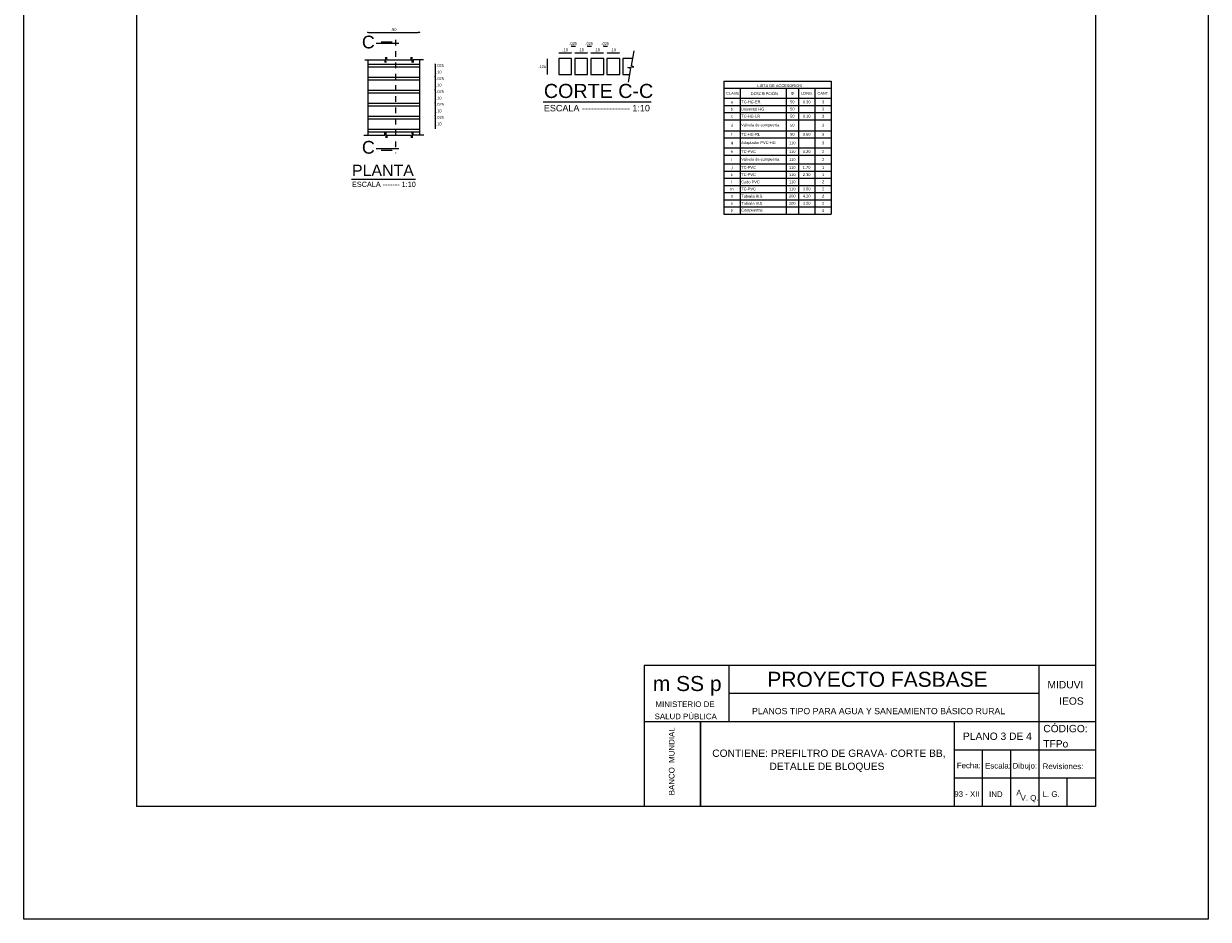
# Model space of a CAD drawing. Header units: metres. Extents: x 1959 to 4131, y 3282 to 4313.
# Tile 4 of 256: x 1984 to 2005, y 4281 to 4296. Entities that reach past the tile are written whole.
import ezdxf
from ezdxf.enums import TextEntityAlignment as Align

# ---------------------------------------------------------------- set-up
doc = ezdxf.new("R2010")
doc.units = ezdxf.units.M
doc.linetypes.add('ACAD_ISO04W100', pattern=[30, 24, -3, 0, -3])
doc.layers.add('Dibujo', color=7, linetype='Continuous')
doc.styles.add('Annotative', font='arial.ttf')
doc.styles.get("Standard").update_dxf_attribs({"font": 'arial.ttf'})
doc.dimstyles.new('gestion', dxfattribs={"dimscale": 0, "dimtxt": 0.025, "dimasz": 0.025, "dimexe": 0.02, "dimexo": 0.07, "dimgap": 0.01, "dimtad": 2, "dimtih": 1, "dimtoh": 1, "dimzin": 0, "dimdsep": 46, "dimtxsty": 'Standard', "dimblk": 'DOT', "dimcen": 0, "dimse1": 1, "dimse2": 1, "dimadec": 0, "dimazin": 0, "dimtm": 1e-09, "dimtfac": 1, "dimtix": 1, "dimtmove": 1, "dimatfit": 0, "dimldrblk": 'DOTSMALL', "dimfxl": 1, "dimtolj": 1, "dimtzin": 0, "dimarcsym": 2})

# ---------------------------------------------------------------- blocks, each defined once
blk = doc.blocks.new('_Dot')
at = {"color": 0, "linetype": 'ByBlock', "lineweight": -2}
blk.add_line((-0.5, 0), (-1, 0), dxfattribs=at)
at = {"color": 0, "linetype": 'ByBlock', "const_width": 0.5}
blk.add_lwpolyline([(-0.25, 0, 1), (0.25, 0, 1)], format="xyb", close=True, dxfattribs=at)
blk = doc.blocks.new('*D391')
at = {"color": 0, "lineweight": -2, "transparency": 16777216}
blk.add_line((1989.773, 4296.227), (1990.642, 4296.227), dxfattribs=at)
at = {"layer": 'Defpoints', "color": 0, "transparency": 16777216}
for p in [(1990.667, 4296.227), (1989.748, 4295.629), (1990.667, 4295.629)]:
    blk.add_point(p, dxfattribs=at)
at = {"color": 0, "lineweight": -2, "transparency": 16777216, "xscale": 0.025, "yscale": 0.025, "zscale": 0.025, "rotation": 180}
blk.add_blockref('_Dot', (1989.748, 4296.227), dxfattribs=at)
at = {"color": 0, "lineweight": -2, "transparency": 16777216, "xscale": 0.025, "yscale": 0.025, "zscale": 0.025}
blk.add_blockref('_Dot', (1990.667, 4296.227), dxfattribs=at)
at = {"color": 0, "transparency": 16777216, "insert": (1990.208, 4296.278), "char_height": 0.05, "attachment_point": 5}
blk.add_mtext('\\A1;.50', dxfattribs=at)
blk = doc.blocks.new('_DotSmall')
at = {"color": 0, "linetype": 'ByBlock', "const_width": 0.5}
blk.add_lwpolyline([(-0.0625, 0, 1), (0.0625, 0, 1)], format="xyb", close=True, dxfattribs=at)
blk = doc.blocks.new('*D545')
at = {"color": 0, "lineweight": -2, "transparency": 16777216}
for p, q in [((1990.941, 4295.667), (1990.941, 4295.672)), ((1990.941, 4295.662), (1990.941, 4295.616)), ((1990.941, 4295.611), (1990.941, 4295.606))]:
    blk.add_line(p, q, dxfattribs=at)
at = {"layer": 'Defpoints', "color": 0, "transparency": 16777216}
for p in [(1990.667, 4295.662), (1990.667, 4295.616), (1990.941, 4295.616)]:
    blk.add_point(p, dxfattribs=at)
at = {"color": 0, "lineweight": -2, "transparency": 16777216, "xscale": 0.005, "yscale": 0.005, "zscale": 0.005}
for p, rotation in [((1990.941, 4295.662), 270), ((1990.941, 4295.616), 90)]:
    blk.add_blockref('_Dot', p, dxfattribs=dict(at, rotation=rotation))
at = {"color": 0, "transparency": 16777216, "insert": (1991.029, 4295.639), "char_height": 0.05, "attachment_point": 5}
blk.add_mtext('\\A1;.025', dxfattribs=at)
blk = doc.blocks.new('*D546')
at = {"color": 0, "lineweight": -2, "transparency": 16777216}
blk.add_line((1990.941, 4295.611), (1990.941, 4295.437), dxfattribs=at)
at = {"layer": 'Defpoints', "color": 0, "transparency": 16777216}
for p in [(1990.667, 4295.616), (1990.667, 4295.432), (1990.941, 4295.432)]:
    blk.add_point(p, dxfattribs=at)
at = {"color": 0, "lineweight": -2, "transparency": 16777216, "xscale": 0.005, "yscale": 0.005, "zscale": 0.005}
for p, rotation in [((1990.941, 4295.616), 90), ((1990.941, 4295.432), 270)]:
    blk.add_blockref('_Dot', p, dxfattribs=dict(at, rotation=rotation))
at = {"color": 0, "transparency": 16777216, "insert": (1991.009, 4295.524), "char_height": 0.05, "attachment_point": 5}
blk.add_mtext('\\A1;.10', dxfattribs=at)
blk = doc.blocks.new('*D392')
at = {"color": 0, "lineweight": -2, "transparency": 16777216}
for p, q in [((1990.941, 4295.437), (1990.941, 4295.442)), ((1990.941, 4295.432), (1990.941, 4295.386)), ((1990.941, 4295.381), (1990.941, 4295.376))]:
    blk.add_line(p, q, dxfattribs=at)
at = {"layer": 'Defpoints', "color": 0, "transparency": 16777216}
for p in [(1990.667, 4295.432), (1990.667, 4295.386), (1990.941, 4295.386)]:
    blk.add_point(p, dxfattribs=at)
at = {"color": 0, "lineweight": -2, "transparency": 16777216, "xscale": 0.005, "yscale": 0.005, "zscale": 0.005}
for p, rotation in [((1990.941, 4295.432), 270), ((1990.941, 4295.386), 90)]:
    blk.add_blockref('_Dot', p, dxfattribs=dict(at, rotation=rotation))
at = {"color": 0, "transparency": 16777216, "insert": (1991.029, 4295.409), "char_height": 0.05, "attachment_point": 5}
blk.add_mtext('\\A1;.025', dxfattribs=at)
blk = doc.blocks.new('*D393')
at = {"color": 0, "lineweight": -2, "transparency": 16777216}
blk.add_line((1990.941, 4295.381), (1990.941, 4295.207), dxfattribs=at)
at = {"layer": 'Defpoints', "color": 0, "transparency": 16777216}
for p in [(1990.667, 4295.386), (1990.667, 4295.202), (1990.941, 4295.202)]:
    blk.add_point(p, dxfattribs=at)
at = {"color": 0, "lineweight": -2, "transparency": 16777216, "xscale": 0.005, "yscale": 0.005, "zscale": 0.005}
for p, rotation in [((1990.941, 4295.386), 90), ((1990.941, 4295.202), 270)]:
    blk.add_blockref('_Dot', p, dxfattribs=dict(at, rotation=rotation))
at = {"color": 0, "transparency": 16777216, "insert": (1991.009, 4295.294), "char_height": 0.05, "attachment_point": 5}
blk.add_mtext('\\A1;.10', dxfattribs=at)
blk = doc.blocks.new('*D394')
at = {"color": 0, "lineweight": -2, "transparency": 16777216}
for p, q in [((1990.941, 4295.207), (1990.941, 4295.212)), ((1990.941, 4295.202), (1990.941, 4295.156)), ((1990.941, 4295.151), (1990.941, 4295.146))]:
    blk.add_line(p, q, dxfattribs=at)
at = {"layer": 'Defpoints', "color": 0, "transparency": 16777216}
for p in [(1990.667, 4295.202), (1990.667, 4295.156), (1990.941, 4295.156)]:
    blk.add_point(p, dxfattribs=at)
at = {"color": 0, "lineweight": -2, "transparency": 16777216, "xscale": 0.005, "yscale": 0.005, "zscale": 0.005}
for p, rotation in [((1990.941, 4295.202), 270), ((1990.941, 4295.156), 90)]:
    blk.add_blockref('_Dot', p, dxfattribs=dict(at, rotation=rotation))
at = {"color": 0, "transparency": 16777216, "insert": (1991.029, 4295.179), "char_height": 0.05, "attachment_point": 5}
blk.add_mtext('\\A1;.025', dxfattribs=at)
blk = doc.blocks.new('*D395')
at = {"color": 0, "lineweight": -2, "transparency": 16777216}
blk.add_line((1990.941, 4295.151), (1990.941, 4294.977), dxfattribs=at)
at = {"layer": 'Defpoints', "color": 0, "transparency": 16777216}
for p in [(1990.667, 4295.156), (1990.667, 4294.972), (1990.941, 4294.972)]:
    blk.add_point(p, dxfattribs=at)
at = {"color": 0, "lineweight": -2, "transparency": 16777216, "xscale": 0.005, "yscale": 0.005, "zscale": 0.005}
for p, rotation in [((1990.941, 4295.156), 90), ((1990.941, 4294.972), 270)]:
    blk.add_blockref('_Dot', p, dxfattribs=dict(at, rotation=rotation))
at = {"color": 0, "transparency": 16777216, "insert": (1991.009, 4295.064), "char_height": 0.05, "attachment_point": 5}
blk.add_mtext('\\A1;.10', dxfattribs=at)
blk = doc.blocks.new('*D396')
at = {"color": 0, "lineweight": -2, "transparency": 16777216}
for p, q in [((1990.941, 4294.977), (1990.941, 4294.982)), ((1990.941, 4294.972), (1990.941, 4294.927)), ((1990.941, 4294.922), (1990.941, 4294.917))]:
    blk.add_line(p, q, dxfattribs=at)
at = {"layer": 'Defpoints', "color": 0, "transparency": 16777216}
for p in [(1990.667, 4294.972), (1990.667, 4294.927), (1990.941, 4294.927)]:
    blk.add_point(p, dxfattribs=at)
at = {"color": 0, "lineweight": -2, "transparency": 16777216, "xscale": 0.005, "yscale": 0.005, "zscale": 0.005}
for p, rotation in [((1990.941, 4294.972), 270), ((1990.941, 4294.927), 90)]:
    blk.add_blockref('_Dot', p, dxfattribs=dict(at, rotation=rotation))
at = {"color": 0, "transparency": 16777216, "insert": (1991.029, 4294.95), "char_height": 0.05, "attachment_point": 5}
blk.add_mtext('\\A1;.025', dxfattribs=at)
blk = doc.blocks.new('*D397')
at = {"color": 0, "lineweight": -2, "transparency": 16777216}
blk.add_line((1990.941, 4294.922), (1990.941, 4294.748), dxfattribs=at)
at = {"layer": 'Defpoints', "color": 0, "transparency": 16777216}
for p in [(1990.667, 4294.927), (1990.667, 4294.743), (1990.941, 4294.743)]:
    blk.add_point(p, dxfattribs=at)
at = {"color": 0, "lineweight": -2, "transparency": 16777216, "xscale": 0.005, "yscale": 0.005, "zscale": 0.005}
for p, rotation in [((1990.941, 4294.927), 90), ((1990.941, 4294.743), 270)]:
    blk.add_blockref('_Dot', p, dxfattribs=dict(at, rotation=rotation))
at = {"color": 0, "transparency": 16777216, "insert": (1991.009, 4294.835), "char_height": 0.05, "attachment_point": 5}
blk.add_mtext('\\A1;.10', dxfattribs=at)
blk = doc.blocks.new('*D398')
at = {"color": 0, "lineweight": -2, "transparency": 16777216}
for p, q in [((1990.941, 4294.748), (1990.941, 4294.753)), ((1990.941, 4294.743), (1990.941, 4294.697)), ((1990.941, 4294.692), (1990.941, 4294.687))]:
    blk.add_line(p, q, dxfattribs=at)
at = {"layer": 'Defpoints', "color": 0, "transparency": 16777216}
for p in [(1990.667, 4294.743), (1990.667, 4294.697), (1990.941, 4294.697)]:
    blk.add_point(p, dxfattribs=at)
at = {"color": 0, "lineweight": -2, "transparency": 16777216, "xscale": 0.005, "yscale": 0.005, "zscale": 0.005}
for p, rotation in [((1990.941, 4294.743), 270), ((1990.941, 4294.697), 90)]:
    blk.add_blockref('_Dot', p, dxfattribs=dict(at, rotation=rotation))
at = {"color": 0, "transparency": 16777216, "insert": (1991.029, 4294.72), "char_height": 0.05, "attachment_point": 5}
blk.add_mtext('\\A1;.025', dxfattribs=at)
blk = doc.blocks.new('*D399')
at = {"color": 0, "lineweight": -2, "transparency": 16777216}
blk.add_line((1990.941, 4294.692), (1990.941, 4294.518), dxfattribs=at)
at = {"layer": 'Defpoints', "color": 0, "transparency": 16777216}
for p in [(1990.667, 4294.697), (1990.667, 4294.513), (1990.941, 4294.513)]:
    blk.add_point(p, dxfattribs=at)
at = {"color": 0, "lineweight": -2, "transparency": 16777216, "xscale": 0.005, "yscale": 0.005, "zscale": 0.005}
for p, rotation in [((1990.941, 4294.697), 90), ((1990.941, 4294.513), 270)]:
    blk.add_blockref('_Dot', p, dxfattribs=dict(at, rotation=rotation))
at = {"color": 0, "transparency": 16777216, "insert": (1991.009, 4294.605), "char_height": 0.05, "attachment_point": 5}
blk.add_mtext('\\A1;.10', dxfattribs=at)
blk = doc.blocks.new('*D547')
at = {"color": 0, "lineweight": -2, "transparency": 16777216}
blk.add_line((1992.931, 4295.757), (1992.931, 4295.483), dxfattribs=at)
at = {"layer": 'Defpoints', "color": 0, "transparency": 16777216}
for p in [(1993.134, 4295.762), (1992.931, 4295.478), (1993.134, 4295.478)]:
    blk.add_point(p, dxfattribs=at)
at = {"color": 0, "lineweight": -2, "transparency": 16777216, "xscale": 0.005, "yscale": 0.005, "zscale": 0.005}
for p, rotation in [((1992.931, 4295.762), 90), ((1992.931, 4295.478), 270)]:
    blk.add_blockref('_Dot', p, dxfattribs=dict(at, rotation=rotation))
at = {"color": 0, "transparency": 16777216, "insert": (1992.842, 4295.62), "char_height": 0.05, "attachment_point": 5}
blk.add_mtext('\\A1;.125', dxfattribs=at)
blk = doc.blocks.new('*D548')
at = {"color": 0, "lineweight": -2, "transparency": 16777216}
blk.add_line((1993.139, 4295.866), (1993.357, 4295.866), dxfattribs=at)
at = {"layer": 'Defpoints', "color": 0, "transparency": 16777216}
for p in [(1993.134, 4295.762), (1993.362, 4295.866), (1993.362, 4295.762)]:
    blk.add_point(p, dxfattribs=at)
at = {"color": 0, "lineweight": -2, "transparency": 16777216, "xscale": 0.005, "yscale": 0.005, "zscale": 0.005, "rotation": 180}
blk.add_blockref('_Dot', (1993.134, 4295.866), dxfattribs=at)
at = {"color": 0, "lineweight": -2, "transparency": 16777216, "xscale": 0.005, "yscale": 0.005, "zscale": 0.005}
blk.add_blockref('_Dot', (1993.362, 4295.866), dxfattribs=at)
at = {"color": 0, "transparency": 16777216, "insert": (1993.248, 4295.917), "char_height": 0.05, "attachment_point": 5}
blk.add_mtext('\\A1;.10', dxfattribs=at)
blk = doc.blocks.new('*D549')
at = {"color": 0, "lineweight": -2, "transparency": 16777216}
for p, q in [((1993.357, 4295.98), (1993.352, 4295.98)), ((1993.362, 4295.98), (1993.419, 4295.98)), ((1993.424, 4295.98), (1993.429, 4295.98))]:
    blk.add_line(p, q, dxfattribs=at)
at = {"layer": 'Defpoints', "color": 0, "transparency": 16777216}
for p in [(1993.419, 4295.98), (1993.362, 4295.762), (1993.419, 4295.762)]:
    blk.add_point(p, dxfattribs=at)
at = {"color": 0, "lineweight": -2, "transparency": 16777216, "xscale": 0.005, "yscale": 0.005, "zscale": 0.005}
blk.add_blockref('_Dot', (1993.362, 4295.98), dxfattribs=at)
at = {"color": 0, "lineweight": -2, "transparency": 16777216, "xscale": 0.005, "yscale": 0.005, "zscale": 0.005, "rotation": 180}
blk.add_blockref('_Dot', (1993.419, 4295.98), dxfattribs=at)
at = {"color": 0, "transparency": 16777216, "insert": (1993.39, 4296.03), "char_height": 0.05, "attachment_point": 5}
blk.add_mtext('\\A1;.025', dxfattribs=at)
blk = doc.blocks.new('*D400')
at = {"color": 0, "lineweight": -2, "transparency": 16777216}
blk.add_line((1993.424, 4295.866), (1993.641, 4295.866), dxfattribs=at)
at = {"layer": 'Defpoints', "color": 0, "transparency": 16777216}
for p in [(1993.419, 4295.762), (1993.646, 4295.866), (1993.646, 4295.762)]:
    blk.add_point(p, dxfattribs=at)
at = {"color": 0, "lineweight": -2, "transparency": 16777216, "xscale": 0.005, "yscale": 0.005, "zscale": 0.005, "rotation": 180}
blk.add_blockref('_Dot', (1993.419, 4295.866), dxfattribs=at)
at = {"color": 0, "lineweight": -2, "transparency": 16777216, "xscale": 0.005, "yscale": 0.005, "zscale": 0.005}
blk.add_blockref('_Dot', (1993.646, 4295.866), dxfattribs=at)
at = {"color": 0, "transparency": 16777216, "insert": (1993.533, 4295.917), "char_height": 0.05, "attachment_point": 5}
blk.add_mtext('\\A1;.10', dxfattribs=at)
blk = doc.blocks.new('*D401')
at = {"color": 0, "lineweight": -2, "transparency": 16777216}
for p, q in [((1993.641, 4295.98), (1993.636, 4295.98)), ((1993.646, 4295.98), (1993.703, 4295.98)), ((1993.708, 4295.98), (1993.713, 4295.98))]:
    blk.add_line(p, q, dxfattribs=at)
at = {"layer": 'Defpoints', "color": 0, "transparency": 16777216}
for p in [(1993.703, 4295.98), (1993.646, 4295.762), (1993.703, 4295.762)]:
    blk.add_point(p, dxfattribs=at)
at = {"color": 0, "lineweight": -2, "transparency": 16777216, "xscale": 0.005, "yscale": 0.005, "zscale": 0.005}
blk.add_blockref('_Dot', (1993.646, 4295.98), dxfattribs=at)
at = {"color": 0, "lineweight": -2, "transparency": 16777216, "xscale": 0.005, "yscale": 0.005, "zscale": 0.005, "rotation": 180}
blk.add_blockref('_Dot', (1993.703, 4295.98), dxfattribs=at)
at = {"color": 0, "transparency": 16777216, "insert": (1993.675, 4296.03), "char_height": 0.05, "attachment_point": 5}
blk.add_mtext('\\A1;.025', dxfattribs=at)
blk = doc.blocks.new('*D402')
at = {"color": 0, "lineweight": -2, "transparency": 16777216}
blk.add_line((1993.708, 4295.866), (1993.926, 4295.866), dxfattribs=at)
at = {"layer": 'Defpoints', "color": 0, "transparency": 16777216}
for p in [(1993.703, 4295.762), (1993.931, 4295.866), (1993.931, 4295.762)]:
    blk.add_point(p, dxfattribs=at)
at = {"color": 0, "lineweight": -2, "transparency": 16777216, "xscale": 0.005, "yscale": 0.005, "zscale": 0.005, "rotation": 180}
blk.add_blockref('_Dot', (1993.703, 4295.866), dxfattribs=at)
at = {"color": 0, "lineweight": -2, "transparency": 16777216, "xscale": 0.005, "yscale": 0.005, "zscale": 0.005}
blk.add_blockref('_Dot', (1993.931, 4295.866), dxfattribs=at)
at = {"color": 0, "transparency": 16777216, "insert": (1993.817, 4295.917), "char_height": 0.05, "attachment_point": 5}
blk.add_mtext('\\A1;.10', dxfattribs=at)
blk = doc.blocks.new('*D403')
at = {"color": 0, "lineweight": -2, "transparency": 16777216}
for p, q in [((1993.926, 4295.98), (1993.921, 4295.98)), ((1993.931, 4295.98), (1993.988, 4295.98)), ((1993.993, 4295.98), (1993.998, 4295.98))]:
    blk.add_line(p, q, dxfattribs=at)
at = {"layer": 'Defpoints', "color": 0, "transparency": 16777216}
for p in [(1993.988, 4295.98), (1993.931, 4295.762), (1993.988, 4295.762)]:
    blk.add_point(p, dxfattribs=at)
at = {"color": 0, "lineweight": -2, "transparency": 16777216, "xscale": 0.005, "yscale": 0.005, "zscale": 0.005}
blk.add_blockref('_Dot', (1993.931, 4295.98), dxfattribs=at)
at = {"color": 0, "lineweight": -2, "transparency": 16777216, "xscale": 0.005, "yscale": 0.005, "zscale": 0.005, "rotation": 180}
blk.add_blockref('_Dot', (1993.988, 4295.98), dxfattribs=at)
at = {"color": 0, "transparency": 16777216, "insert": (1993.959, 4296.03), "char_height": 0.05, "attachment_point": 5}
blk.add_mtext('\\A1;.025', dxfattribs=at)
blk = doc.blocks.new('*D404')
at = {"color": 0, "lineweight": -2, "transparency": 16777216}
blk.add_line((1993.993, 4295.866), (1994.211, 4295.866), dxfattribs=at)
at = {"layer": 'Defpoints', "color": 0, "transparency": 16777216}
for p in [(1993.988, 4295.762), (1994.216, 4295.866), (1994.216, 4295.762)]:
    blk.add_point(p, dxfattribs=at)
at = {"color": 0, "lineweight": -2, "transparency": 16777216, "xscale": 0.005, "yscale": 0.005, "zscale": 0.005, "rotation": 180}
blk.add_blockref('_Dot', (1993.988, 4295.866), dxfattribs=at)
at = {"color": 0, "lineweight": -2, "transparency": 16777216, "xscale": 0.005, "yscale": 0.005, "zscale": 0.005}
blk.add_blockref('_Dot', (1994.216, 4295.866), dxfattribs=at)
at = {"color": 0, "transparency": 16777216, "insert": (1994.102, 4295.917), "char_height": 0.05, "attachment_point": 5}
blk.add_mtext('\\A1;.10', dxfattribs=at)

msp = doc.modelspace()

# ---------------------------------------------------------------- linework, layer by layer
for p, q in [((1990.299, 4296.027), (1989.897, 4296.027)), ((1990.183, 4296.053), (1989.985, 4296.053)), ((1990.095, 4295.776), (1990.062, 4295.776)), ((1990.07, 4295.694), (1990.07, 4295.785)), ((1990.089, 4295.74), (1990.089, 4295.785)), ((1990.51, 4295.776), (1990.543, 4295.776)), ((1990.516, 4295.74), (1990.516, 4295.785)), ((1990.534, 4295.694), (1990.534, 4295.785)), ((1994.465, 4295.899), (1994.417, 4295.634)), ((1989.695, 4295.74), (1990.052, 4295.74)), ((1989.748, 4295.74), (1989.748, 4294.405)), ((1989.748, 4295.662), (1990.667, 4295.662)), ((1989.748, 4295.616), (1990.667, 4295.616)), ((1990.046, 4295.703), (1990.079, 4295.703)), ((1990.052, 4295.74), (1990.052, 4295.694)), ((1990.089, 4295.74), (1990.516, 4295.74)), ((1990.559, 4295.703), (1990.526, 4295.703)), ((1990.734, 4295.74), (1990.552, 4295.74)), ((1990.552, 4295.74), (1990.552, 4295.694)), ((1990.667, 4295.74), (1990.667, 4294.405)), ((1994.361, 4295.603), (1994.463, 4295.615)), ((1994.409, 4295.588), (1994.361, 4295.603)), ((1994.409, 4295.588), (1994.365, 4295.344)), ((1994.463, 4295.615), (1994.417, 4295.634)), ((1989.748, 4295.432), (1990.667, 4295.432)), ((1989.748, 4295.386), (1990.667, 4295.386)), ((1989.748, 4295.202), (1990.667, 4295.202)), ((1989.748, 4295.156), (1990.667, 4295.156)), ((1989.748, 4294.972), (1990.667, 4294.972)), ((1989.748, 4294.927), (1990.667, 4294.927)), ((1992.859, 4294.997), (1994.772, 4294.997)), ((1989.748, 4294.743), (1990.667, 4294.743)), ((1989.748, 4294.697), (1990.667, 4294.697)), ((1989.748, 4294.513), (1990.667, 4294.513)), ((1989.678, 4294.405), (1990.052, 4294.405)), ((1989.748, 4294.467), (1990.667, 4294.467)), ((1990.046, 4294.442), (1990.079, 4294.442)), ((1990.052, 4294.405), (1990.052, 4294.451)), ((1990.095, 4294.369), (1990.062, 4294.369)), ((1990.07, 4294.452), (1990.07, 4294.36)), ((1990.089, 4294.405), (1990.089, 4294.36)), ((1990.089, 4294.405), (1990.516, 4294.405)), ((1990.51, 4294.369), (1990.543, 4294.369)), ((1990.516, 4294.405), (1990.516, 4294.36)), ((1990.559, 4294.442), (1990.526, 4294.442)), ((1990.534, 4294.452), (1990.534, 4294.36)), ((1990.552, 4294.405), (1990.552, 4294.451)), ((1990.742, 4294.405), (1990.552, 4294.405)), ((1990.299, 4294.161), (1989.897, 4294.161)), ((1990.183, 4294.135), (1989.985, 4294.135)), ((1989.46, 4293.626), (1990.593, 4293.626))]:
    msp.add_line(p, q)
at = {"linetype": 'ACAD_ISO04W100', "ltscale": 0.0009}
msp.add_line((1990.242, 4296.094), (1990.242, 4294.086), dxfattribs=at)
at = {"color": 0}
for p, q in [((1996.061, 4295.363), (1997.966, 4295.363)), ((1996.061, 4295.363), (1996.061, 4293.007)), ((1997.966, 4295.363), (1997.966, 4295.236)), ((1996.061, 4295.236), (1997.966, 4295.236)), ((1996.349, 4295.236), (1996.349, 4293.007)), ((1997.166, 4295.236), (1997.166, 4293.007)), ((1997.387, 4295.236), (1997.387, 4293.007)), ((1997.675, 4295.236), (1997.675, 4293.007)), ((1997.966, 4295.236), (1997.966, 4293.007)), ((1996.061, 4295.059), (1997.966, 4295.059)), ((1996.061, 4294.931), (1997.966, 4294.931)), ((1996.061, 4294.804), (1997.966, 4294.804)), ((1996.061, 4294.677), (1997.966, 4294.677)), ((1996.061, 4294.484), (1997.966, 4294.484)), ((1996.061, 4294.357), (1997.966, 4294.357)), ((1996.061, 4294.178), (1997.966, 4294.178)), ((1996.061, 4294.05), (1997.966, 4294.05)), ((1996.061, 4293.896), (1997.966, 4293.896)), ((1996.061, 4293.769), (1997.966, 4293.769)), ((1996.061, 4293.642), (1997.966, 4293.642)), ((1996.061, 4293.515), (1997.966, 4293.515)), ((1996.061, 4293.388), (1997.966, 4293.388)), ((1996.061, 4293.261), (1997.966, 4293.261)), ((1996.061, 4293.134), (1997.966, 4293.134)), ((1996.061, 4293.007), (1997.966, 4293.007))]:
    msp.add_line(p, q, dxfattribs=at)
for points in [[(1993.134, 4295.478), (1993.362, 4295.478), (1993.362, 4295.762), (1993.134, 4295.762)], [(1993.419, 4295.478), (1993.646, 4295.478), (1993.646, 4295.762), (1993.419, 4295.762)], [(1993.703, 4295.478), (1993.931, 4295.478), (1993.931, 4295.762), (1993.703, 4295.762)], [(1993.988, 4295.478), (1994.216, 4295.478), (1994.216, 4295.762), (1993.988, 4295.762)]]:
    msp.add_lwpolyline(points, close=True)
msp.add_lwpolyline([(1994.44, 4295.762), (1994.272, 4295.762), (1994.272, 4295.478), (1994.389, 4295.478)])
at = {"layer": 'Dibujo', "color": 0, "linetype": 'ByBlock'}
for p, q in [((1983.649, 4280.506), (1983.649, 4310.206)), ((2004.649, 4310.206), (2004.649, 4280.506)), ((1985.649, 4308.206), (1985.649, 4282.506)), ((2002.649, 4308.206), (2002.649, 4282.506)), ((1994.649, 4285.006), (1994.649, 4282.506)), ((2002.649, 4285.006), (1994.649, 4285.006)), ((1996.149, 4285.006), (1996.149, 4284.006)), ((2001.649, 4282.506), (2001.649, 4285.006)), ((2001.649, 4284.506), (1996.149, 4284.506)), ((2002.649, 4284.006), (1994.649, 4284.006)), ((1995.649, 4284.006), (1995.649, 4282.506)), ((1995.649, 4282.506), (1995.649, 4284.006)), ((2000.149, 4282.506), (2000.149, 4284.006)), ((2002.649, 4283.506), (2000.149, 4283.506)), ((2000.649, 4282.506), (2000.649, 4283.506)), ((2001.149, 4282.506), (2001.149, 4283.506)), ((2002.649, 4283.006), (2000.149, 4283.006)), ((2002.149, 4282.506), (2002.149, 4283.006)), ((2002.649, 4282.506), (1985.649, 4282.506)), ((2004.649, 4280.506), (1983.649, 4280.506))]:
    msp.add_line(p, q, dxfattribs=at)

# ---------------------------------------------------------------- texts
for s, height, p in [('C', 0.226, (1989.645, 4295.943)), ('CORTE C-C', 0.2498, (1992.871, 4295.064)), ('ESCALA ---------------- 1:10', 0.11429, (1992.871, 4294.827)), ('C', 0.226, (1989.645, 4294.077)), ('PLANTA', 0.2017, (1989.469, 4293.68)), ('ESCALA ------- 1:10', 0.09227, (1989.469, 4293.488))]:
    msp.add_text(s, height=height).set_placement(p)
at = {"color": 0}
for s, height, p in [('CLAVE', 0.0498, (1996.102, 4295.122)), ('DESCRIPCIÓN', 0.04981, (1996.537, 4295.115)), ('LISTA DE ACCESORIOS', 0.04981, (1996.654, 4295.258)), ('Φ ', 0.0498, (1997.247, 4295.12)), ('LONG.', 0.0498, (1997.427, 4295.122)), ('CANT.', 0.0498, (1997.721, 4295.122)), ('a', 0.0498, (1996.187, 4294.97)), ('TC-HG-ER', 0.0498, (1996.37, 4294.97)), ('50', 0.0498, (1997.236, 4294.97)), ('0.30', 0.0498, (1997.462, 4294.97)), ('3', 0.0498, (1997.801, 4294.97)), ('b', 0.0498, (1996.183, 4294.842)), ('c', 0.0498, (1996.188, 4294.716)), ('Universal HG', 0.04981, (1996.364, 4294.842)), ('TC-HG-LR', 0.0498, (1996.37, 4294.716)), ('50', 0.0498, (1997.236, 4294.843)), ('50', 0.0498, (1997.236, 4294.716)), ('0.10', 0.0498, (1997.462, 4294.716)), ('3', 0.0498, (1997.801, 4294.843)), ('3', 0.0498, (1997.801, 4294.716)), ('d', 0.0498, (1996.186, 4294.555)), ('Válvula de compuerta', 0.04981, (1996.369, 4294.561)), ('50', 0.0498, (1997.236, 4294.556)), ('3', 0.0498, (1997.801, 4294.556)), ('f', 0.0498, (1996.192, 4294.394)), ('Adaptador PVC-HG', 0.04981, (1996.369, 4294.248)), ('TC-HG-RL', 0.0498, (1996.37, 4294.396)), ('110', 0.0498, (1997.215, 4294.243)), ('50', 0.0498, (1997.236, 4294.396)), ('0.60', 0.0498, (1997.462, 4294.396)), ('3', 0.0498, (1997.801, 4294.396)), ('3', 0.0498, (1997.801, 4294.243)), ('g', 0.0498, (1996.187, 4294.249)), ('h', 0.0498, (1996.184, 4294.087)), ('TC-PVC', 0.0498, (1996.37, 4294.089)), ('110', 0.0498, (1997.215, 4294.089)), ('0.20', 0.0498, (1997.462, 4294.089)), ('2', 0.0498, (1997.801, 4294.089)), ('i', 0.0498, (1996.196, 4293.948)), ('Válvula de compuerta', 0.04981, (1996.369, 4293.953)), ('110', 0.0498, (1997.215, 4293.949)), ('2', 0.0498, (1997.801, 4293.948)), ('k', 0.0498, (1996.185, 4293.679)), ('j', 0.0498, (1996.198, 4293.814)), ('TC-PVC', 0.0498, (1996.37, 4293.808)), ('TC-PVC', 0.0498, (1996.37, 4293.681)), ('110', 0.0498, (1997.215, 4293.808)), ('110', 0.0498, (1997.215, 4293.681)), ('2.30', 0.0498, (1997.461, 4293.681)), ('1.70', 0.0498, (1997.46, 4293.808)), ('1', 0.0498, (1997.799, 4293.808)), ('1', 0.0498, (1997.799, 4293.681)), ('m', 0.0498, (1996.174, 4293.427)), ('l', 0.0498, (1996.196, 4293.552)), ('Codo PVC', 0.0498, (1996.367, 4293.552)), ('TC-PVC', 0.0498, (1996.37, 4293.427)), ('110', 0.0498, (1997.215, 4293.554)), ('110', 0.0498, (1997.215, 4293.427)), ('3.00', 0.0498, (1997.461, 4293.427)), ('2', 0.0498, (1997.801, 4293.553)), ('2', 0.0498, (1997.801, 4293.426)), ('n', 0.0498, (1996.184, 4293.3)), ('Tuberia H.S.', 0.04981, (1996.37, 4293.298)), ('200', 0.0498, (1997.216, 4293.3)), ('4.20', 0.0498, (1997.462, 4293.3)), ('2', 0.0498, (1997.801, 4293.299)), ('o', 0.0498, (1996.184, 4293.173)), ('p', 0.0498, (1996.183, 4293.052)), ('Compuertas', 0.0498, (1996.367, 4293.052)), ('Tuberia H.S.', 0.04981, (1996.37, 4293.171)), ('200', 0.0498, (1997.216, 4293.173)), ('3.20', 0.0498, (1997.461, 4293.173)), ('4', 0.0498, (1997.801, 4293.046)), ('2', 0.0498, (1997.801, 4293.172))]:
    msp.add_text(s, height=height, dxfattribs=at).set_placement(p)
at = {"layer": 'Dibujo', "color": 0, "linetype": 'ByBlock'}
for s, height, p in [('PROYECTO FASBASE', 0.26624, (1996.832, 4284.627)), ('m SS p', 0.2662, (1994.802, 4284.552)), ('PLANOS TIPO PARA AGUA Y SANEAMIENTO BÁSICO RURAL', 0.11076, (1996.56, 4284.142))]:
    msp.add_text(s, height=height, dxfattribs=at).set_placement(p)
at = {"layer": 'Dibujo', "color": 0, "linetype": 'ByBlock', "style": 'Annotative'}
for s, p in [('MIDUVI', (2001.798, 4284.6)), ('IEOS', (2002.006, 4284.31)), ('PLANO 3 DE 4', (2000.3, 4283.686)), ('CÓDIGO:', (2001.724, 4283.822)), ('TFPo', (2001.723, 4283.552)), ('CONTIENE: PREFILTRO DE GRAVA- CORTE BB,', (1995.855, 4283.385))]:
    msp.add_text(s, height=0.13, dxfattribs=at).set_placement(p)
at = {"layer": 'Dibujo', "color": 0, "linetype": 'ByBlock'}
for s, p in [('MINISTERIO DE', (1995.373, 4284.269)), ('SALUD PÚBLICA', (1995.385, 4284.053)), ('Fecha:', (2000.404, 4283.183)), ('Escala:', (2000.921, 4283.178)), ('Dibujo:', (2001.397, 4283.178)), ('Revisiones:', (2002.074, 4283.168)), ('93 - XII', (2000.371, 4282.677)), ('IND', (2000.883, 4282.674)), ('A', (2001.292, 4282.702)), ('L. G. ', (2001.883, 4282.675)), ('V. Q.', (2001.48, 4282.609))]:
    msp.add_text(s, height=0.1, dxfattribs=at).set_placement(p, align=Align.CENTER)
msp.add_text('BANCO  MUNDIAL', height=0.1, rotation=90, dxfattribs=at).set_placement((1995.186, 4283.307), align=Align.CENTER)
at = {"layer": 'Dibujo', "color": 0, "linetype": 'ByBlock', "insert": (1996.869, 4283.283), "char_height": 0.13, "width": 2.74501, "attachment_point": 1}
msp.add_mtext('DETALLE DE BLOQUES', dxfattribs=at)

# ---------------------------------------------------------------- dimensions: what is measured, and where the dimension line sits
for base, p1, p2, text, override, picture, middle in [((1990.667, 4296.227), (1989.748, 4295.629), (1990.667, 4295.629), '.50', {"dimscale": 1, "dimtxt": 0.05, "dimgap": 0.025}, '*D391', (1990.208, 4296.278)), ((1993.419, 4295.98), (1993.362, 4295.762), (1993.419, 4295.762), '.025', {"dimscale": 1, "dimtxt": 0.05, "dimasz": 0.005, "dimgap": 0.025}, '*D549', (1993.39, 4296.03)), ((1993.703, 4295.98), (1993.646, 4295.762), (1993.703, 4295.762), '.025', {"dimscale": 1, "dimtxt": 0.05, "dimasz": 0.005, "dimgap": 0.025}, '*D401', (1993.675, 4296.03)), ((1993.988, 4295.98), (1993.931, 4295.762), (1993.988, 4295.762), '.025', {"dimscale": 1, "dimtxt": 0.05, "dimasz": 0.005, "dimgap": 0.025}, '*D403', (1993.959, 4296.03)), ((1993.362, 4295.866), (1993.134, 4295.762), (1993.362, 4295.762), '.10', {"dimscale": 1, "dimtxt": 0.05, "dimasz": 0.005, "dimgap": 0.025}, '*D548', (1993.248, 4295.917)), ((1993.646, 4295.866), (1993.419, 4295.762), (1993.646, 4295.762), '.10', {"dimscale": 1, "dimtxt": 0.05, "dimasz": 0.005, "dimgap": 0.025}, '*D400', (1993.533, 4295.917)), ((1993.931, 4295.866), (1993.703, 4295.762), (1993.931, 4295.762), '.10', {"dimscale": 1, "dimtxt": 0.05, "dimasz": 0.005, "dimgap": 0.025}, '*D402', (1993.817, 4295.917)), ((1994.216, 4295.866), (1993.988, 4295.762), (1994.216, 4295.762), '.10', {"dimscale": 1, "dimtxt": 0.05, "dimasz": 0.005, "dimgap": 0.025}, '*D404', (1994.102, 4295.917))]:
    dim = msp.add_linear_dim(base=base, p1=p1, p2=p2, text=text, dimstyle='gestion', override=override)
    dim.commit()
    dim.dimension.update_dxf_attribs({"geometry": picture, "text_midpoint": middle})
for base, p1, p2, text, picture, middle in [((1992.931, 4295.478), (1993.134, 4295.762), (1993.134, 4295.478), '.125', '*D547', (1992.842, 4295.62)), ((1990.941, 4295.616), (1990.667, 4295.662), (1990.667, 4295.616), '.025', '*D545', (1991.029, 4295.639)), ((1990.941, 4295.432), (1990.667, 4295.616), (1990.667, 4295.432), '.10', '*D546', (1991.009, 4295.524)), ((1990.941, 4295.386), (1990.667, 4295.432), (1990.667, 4295.386), '.025', '*D392', (1991.029, 4295.409)), ((1990.941, 4295.202), (1990.667, 4295.386), (1990.667, 4295.202), '.10', '*D393', (1991.009, 4295.294)), ((1990.941, 4295.156), (1990.667, 4295.202), (1990.667, 4295.156), '.025', '*D394', (1991.029, 4295.179)), ((1990.941, 4294.972), (1990.667, 4295.156), (1990.667, 4294.972), '.10', '*D395', (1991.009, 4295.064)), ((1990.941, 4294.927), (1990.667, 4294.972), (1990.667, 4294.927), '.025', '*D396', (1991.029, 4294.95)), ((1990.941, 4294.743), (1990.667, 4294.927), (1990.667, 4294.743), '.10', '*D397', (1991.009, 4294.835)), ((1990.941, 4294.697), (1990.667, 4294.743), (1990.667, 4294.697), '.025', '*D398', (1991.029, 4294.72)), ((1990.941, 4294.513), (1990.667, 4294.697), (1990.667, 4294.513), '.10', '*D399', (1991.009, 4294.605))]:
    dim = msp.add_linear_dim(base=base, p1=p1, p2=p2, angle=90, text=text, dimstyle='gestion', override={"dimscale": 1, "dimtxt": 0.05, "dimasz": 0.005, "dimgap": 0.025})
    dim.commit()
    dim.dimension.update_dxf_attribs({"geometry": picture, "text_midpoint": middle})

doc.saveas('drawing.dxf')
